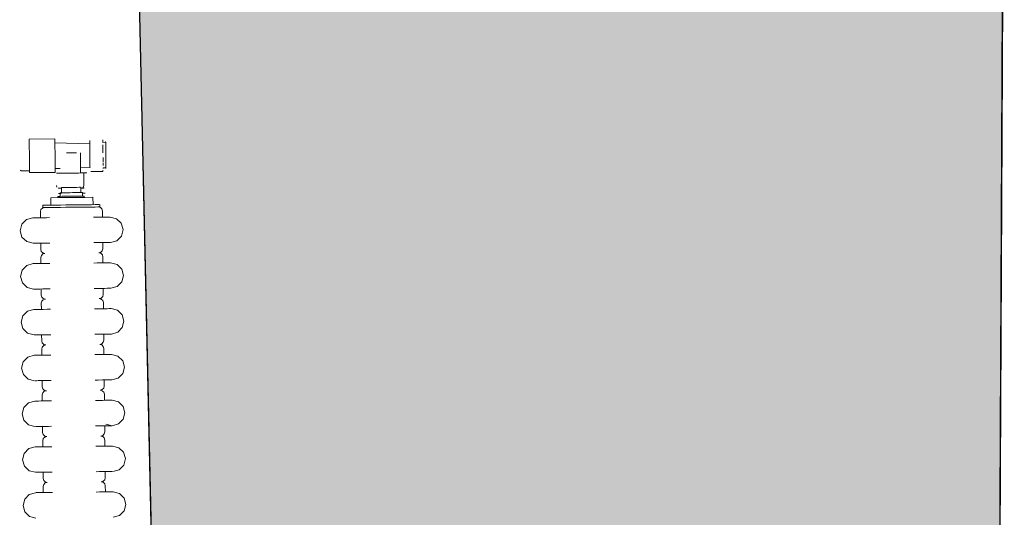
# Model space of a CAD drawing. Extents: x -6068 to 35118, y -17738 to 67348.
# Tile 154 of 243: x 2312 to 2409, y -452 to -403. Entities that reach past the tile are written whole.
import ezdxf

# ---------------------------------------------------------------- set-up
doc = ezdxf.new("R2010")
doc.units = 0
doc.header["$LTSCALE"] = 15
doc.linetypes.add('Continua', pattern=[0])
doc.linetypes.add('Cui_CONTINU', pattern=[0])
doc.layers.add('Bloc 3D - Dessin - NIVEAUX - Style par défaut', color=7, linetype='Continua', lineweight=0, true_color=0x000000)
doc.layers.add('Enveloppe - NIVEAUX - Style par défaut', color=7, linetype='Continua', lineweight=0, true_color=0x000000)
doc.layers.add('EDL_RDJ murs & cloisons', color=5, linetype='CONTINUOUS')
doc.layers.add('PIS-fond de plan', color=7, linetype='Cui_CONTINU')

# ---------------------------------------------------------------- blocks, each defined once
blk = doc.blocks.new('EDL_RDJ plan_2025 10 17')
at = {"layer": 'EDL_RDJ murs & cloisons', "linetype": 'Continuous', "ltscale": 0.08}
h = blk.add_hatch(color=9, dxfattribs=at)
h.dxf.hatch_style = 1
h.paths.add_polyline_path([(2386.506, -351.429), (2386.499, -352.883), (2361.957, -353.566), (2337.416, -354.248), (2339.406, -443.029), (2341.396, -531.81), (2234.333, -532.714), (2110.216, -533.762), (2093.162, -533.906), (2093.843, -614.603), (2094.141, -614.605), (2094.019, -634.452), (2162.018, -634.88), (2162.065, -627.326), (2337.702, -626.449), (2337.573, -642.691), (2343.573, -642.739), (2343.703, -626.419), (2354.339, -626.366), (2354.334, -627.184), (2363.334, -627.237), (2363.339, -626.321), (2422.143, -626.027), (2422.786, -498.986), (2423.433, -366.541), (2414.433, -366.541), (2395.48, -356.476), (2391.506, -351.455), (2386.506, -351.429)])
at = {"layer": 'Bloc 3D - Dessin - NIVEAUX - Style par défaut', "color": 32, "linetype": 'Continua', "lineweight": 0, "ltscale": 0.1, "true_color": 0xd1591a}
for p, q in [((2327.655, -414.483), (2330.181, -414.43)), ((2327.655, -414.483), (2327.656, -414.581)), ((2327.656, -414.581), (2327.659, -414.864)), ((2327.659, -414.864), (2327.663, -415.298)), ((2330.182, -414.53), (2330.181, -414.43)), ((2330.185, -414.818), (2330.182, -414.53)), ((2330.189, -415.259), (2330.185, -414.842)), ((2330.185, -414.842), (2333.603, -414.919)), ((2333.603, -414.919), (2333.6, -414.596)), ((2333.6, -414.596), (2333.603, -414.919)), ((2334.887, -414.523), (2334.89, -414.786)), ((2334.89, -414.786), (2335.167, -414.783)), ((2335.167, -414.783), (2335.166, -414.703)), ((2335.169, -415.014), (2335.167, -414.783)), ((2327.663, -415.298), (2327.669, -415.83)), ((2327.669, -415.83), (2327.675, -416.397)), ((2330.195, -415.799), (2330.189, -415.259)), ((2330.201, -416.375), (2330.195, -415.799)), ((2331.8, -415.822), (2331.308, -415.827)), ((2332.291, -415.817), (2331.8, -415.822)), ((2332.685, -415.813), (2332.7, -417.288)), ((2333.608, -415.324), (2333.603, -414.919)), ((2333.609, -415.449), (2333.606, -415.128)), ((2333.613, -415.842), (2333.609, -415.449)), ((2333.617, -416.261), (2333.613, -415.842)), ((2334.892, -415.017), (2334.895, -415.28)), ((2334.895, -415.28), (2334.9, -415.807)), ((2335.173, -415.369), (2335.169, -415.014)), ((2335.178, -415.804), (2335.173, -415.369)), ((2335.182, -416.267), (2335.178, -415.804)), ((2327.675, -416.397), (2327.68, -416.929)), ((2330.206, -416.916), (2330.201, -416.375)), ((2333.621, -416.654), (2333.617, -416.261)), ((2333.625, -416.975), (2333.621, -416.654)), ((2334.905, -416.27), (2334.91, -416.705)), ((2334.911, -416.796), (2334.913, -417.059)), ((2335.187, -416.702), (2335.182, -416.267)), ((2335.191, -417.056), (2335.187, -416.702)), ((2326.83, -417.567), (2326.759, -417.509)), ((2326.863, -417.581), (2326.83, -417.567)), ((2326.895, -417.587), (2326.863, -417.581)), ((2327.687, -417.592), (2326.895, -417.587)), ((2327.68, -416.929), (2327.685, -417.362)), ((2327.685, -417.362), (2327.688, -417.646)), ((2327.688, -417.646), (2327.689, -417.744)), ((2327.689, -417.744), (2330.215, -417.744)), ((2330.211, -417.356), (2330.206, -416.916)), ((2330.711, -417.354), (2330.211, -417.371)), ((2330.214, -417.644), (2330.211, -417.356)), ((2330.215, -417.744), (2330.214, -417.644)), ((2333.628, -417.257), (2332.7, -417.288)), ((2332.7, -417.288), (2332.706, -417.795)), ((2333.314, -417.788), (2333.018, -417.791)), ((2333.627, -417.184), (2333.625, -416.975)), ((2333.628, -417.257), (2333.627, -417.184)), ((2333.703, -417.651), (2334.846, -417.639)), ((2334.919, -417.554), (2334.846, -417.639)), ((2335.193, -417.288), (2334.916, -417.291)), ((2334.916, -417.291), (2334.917, -417.371)), ((2335.193, -417.288), (2335.191, -417.056)), ((2335.194, -417.368), (2335.193, -417.288)), ((2330.622, -417.816), (2330.326, -417.819)), ((2330.716, -417.815), (2330.622, -417.816)), ((2331.155, -417.811), (2330.716, -417.815)), ((2331.82, -417.804), (2331.155, -417.811)), ((2332.485, -417.797), (2331.82, -417.804)), ((2332.706, -417.795), (2332.485, -417.797)), ((2333.018, -417.791), (2332.706, -417.795)), ((2333.018, -417.791), (2333.031, -419.003)), ((2330.339, -419.031), (2330.38, -419.174)), ((2330.487, -419.274), (2330.63, -419.302)), ((2330.63, -419.302), (2330.869, -419.3)), ((2330.863, -419.222), (2330.816, -419.222)), ((2330.821, -419.738), (2330.816, -419.222)), ((2330.999, -419.221), (2330.863, -419.222)), ((2331.212, -419.218), (2330.999, -419.221)), ((2331.48, -419.216), (2331.212, -419.218)), ((2331.776, -419.212), (2331.48, -419.216)), ((2332.073, -419.209), (2331.776, -419.212)), ((2332.747, -419.718), (2331.916, -419.726)), ((2332.341, -419.207), (2332.073, -419.209)), ((2332.553, -419.204), (2332.341, -419.207)), ((2332.689, -419.203), (2332.553, -419.204)), ((2332.742, -419.718), (2332.736, -419.202)), ((2332.882, -419.716), (2332.747, -419.718)), ((2332.916, -419.249), (2332.802, -419.28)), ((2332.802, -419.28), (2333.041, -419.277)), ((2332.882, -419.716), (2332.885, -420.066)), ((2333.001, -419.147), (2332.916, -419.249)), ((2333.031, -419.003), (2333.001, -419.147)), ((2330.571, -420.215), (2329.773, -420.223)), ((2329.781, -420.952), (2329.773, -420.223)), ((2330.477, -420.091), (2330.466, -420.091)), ((2330.466, -420.091), (2330.467, -420.241)), ((2330.552, -420.09), (2330.477, -420.091)), ((2330.797, -419.796), (2330.54, -419.799)), ((2330.688, -420.089), (2330.552, -420.09)), ((2331.047, -420.21), (2330.571, -420.215)), ((2330.816, -419.738), (2330.682, -419.739)), ((2330.682, -419.739), (2330.685, -420.089)), ((2330.878, -420.087), (2330.688, -420.089)), ((2331.647, -419.729), (2330.816, -419.738)), ((2331.112, -420.085), (2330.878, -420.087)), ((2332.643, -420.193), (2331.047, -420.21)), ((2331.379, -420.082), (2331.112, -420.085)), ((2331.665, -420.079), (2331.379, -420.082)), ((2331.916, -419.726), (2331.647, -419.729)), ((2331.955, -420.076), (2331.665, -420.079)), ((2332.236, -420.073), (2331.955, -420.076)), ((2332.494, -420.07), (2332.236, -420.073)), ((2332.714, -420.068), (2332.494, -420.07)), ((2332.881, -420.191), (2332.643, -420.193)), ((2332.887, -420.066), (2332.714, -420.068)), ((2333.119, -420.188), (2332.881, -420.191)), ((2333.142, -419.772), (2332.884, -419.774)), ((2333.004, -420.065), (2332.887, -420.066)), ((2333.058, -420.064), (2333.004, -420.065)), ((2333.058, -420.064), (2333.059, -420.214)), ((2333.917, -420.18), (2333.119, -420.188)), ((2333.924, -420.909), (2333.917, -420.18)), ((2328.803, -421.393), (2328.751, -421.593)), ((2328.757, -422.193), (2328.751, -421.593)), ((2328.803, -421.393), (2328.95, -421.245)), ((2329.152, -421.189), (2328.95, -421.245)), ((2329.049, -420.96), (2328.995, -420.961)), ((2328.995, -420.961), (2328.997, -421.191)), ((2328.997, -421.191), (2329.051, -421.19)), ((2329.208, -420.958), (2329.049, -420.96)), ((2329.051, -421.19), (2329.21, -421.188)), ((2329.467, -420.956), (2329.208, -420.958)), ((2329.21, -421.188), (2329.469, -421.186)), ((2329.815, -420.952), (2329.467, -420.956)), ((2329.469, -421.186), (2329.817, -421.182)), ((2330.239, -420.948), (2329.815, -420.952)), ((2329.817, -421.182), (2330.241, -421.178)), ((2330.723, -420.943), (2330.239, -420.948)), ((2330.241, -421.178), (2330.725, -421.173)), ((2331.248, -420.937), (2330.723, -420.943)), ((2330.725, -421.173), (2331.25, -421.167)), ((2331.794, -420.932), (2331.248, -420.937)), ((2331.25, -421.167), (2331.797, -421.161)), ((2332.34, -420.926), (2331.794, -420.932)), ((2331.797, -421.161), (2332.343, -421.156)), ((2332.865, -420.92), (2332.34, -420.926)), ((2332.343, -421.156), (2332.868, -421.15)), ((2333.349, -420.915), (2332.865, -420.92)), ((2332.868, -421.15), (2333.352, -421.145)), ((2333.774, -420.911), (2333.349, -420.915)), ((2333.352, -421.145), (2333.776, -421.141)), ((2334.122, -420.907), (2333.774, -420.911)), ((2333.776, -421.141), (2334.124, -421.137)), ((2334.38, -420.905), (2334.122, -420.907)), ((2334.124, -421.137), (2334.383, -421.135)), ((2334.54, -420.903), (2334.38, -420.905)), ((2334.383, -421.135), (2334.542, -421.133)), ((2334.441, -421.134), (2334.644, -421.185)), ((2334.542, -421.133), (2334.596, -421.132)), ((2334.593, -420.902), (2334.596, -421.132)), ((2334.644, -421.185), (2334.794, -421.33)), ((2334.794, -421.33), (2334.851, -421.53)), ((2334.857, -422.13), (2334.851, -421.53)), ((2326.931, -422.837), (2327.384, -422.375)), ((2327.384, -422.375), (2328.007, -422.201)), ((2328.06, -422.2), (2328.007, -422.201)), ((2328.184, -422.199), (2328.06, -422.2)), ((2328.184, -422.199), (2328.381, -422.197)), ((2328.381, -422.197), (2328.638, -422.194)), ((2328.936, -422.191), (2328.638, -422.194)), ((2329.339, -422.187), (2328.936, -422.191)), ((2329.647, -422.184), (2329.339, -422.187)), ((2333.967, -422.139), (2334.275, -422.136)), ((2334.275, -422.136), (2334.678, -422.132)), ((2334.678, -422.132), (2334.976, -422.128)), ((2334.976, -422.128), (2335.233, -422.126)), ((2335.233, -422.126), (2335.43, -422.124)), ((2335.43, -422.124), (2335.554, -422.122)), ((2335.554, -422.122), (2335.607, -422.122)), ((2335.607, -422.122), (2336.233, -422.283)), ((2336.233, -422.283), (2336.696, -422.736)), ((2326.77, -423.464), (2326.931, -422.837)), ((2326.944, -424.087), (2326.77, -423.464)), ((2336.696, -422.736), (2336.87, -423.359)), ((2336.87, -423.359), (2336.709, -423.986)), ((2327.407, -424.54), (2326.944, -424.087)), ((2328.033, -424.701), (2327.407, -424.54)), ((2336.256, -424.448), (2335.633, -424.622)), ((2336.709, -423.986), (2336.256, -424.448)), ((2328.086, -424.7), (2328.033, -424.701)), ((2328.086, -424.7), (2328.21, -424.699)), ((2328.21, -424.699), (2328.407, -424.697)), ((2328.407, -424.697), (2328.664, -424.694)), ((2328.962, -424.691), (2328.664, -424.694)), ((2328.789, -425.293), (2328.783, -424.693)), ((2328.789, -425.293), (2328.846, -425.492)), ((2328.846, -425.492), (2328.789, -425.293)), ((2328.995, -425.637), (2328.846, -425.492)), ((2328.962, -424.691), (2329.365, -424.687)), ((2329.365, -424.687), (2329.673, -424.684)), ((2333.993, -424.639), (2334.301, -424.636)), ((2334.301, -424.636), (2334.704, -424.631)), ((2334.69, -425.578), (2334.837, -425.43)), ((2334.704, -424.631), (2335.002, -424.628)), ((2334.837, -425.43), (2334.889, -425.23)), ((2334.889, -425.23), (2334.837, -425.43)), ((2334.883, -424.63), (2334.889, -425.23)), ((2335.002, -424.628), (2335.259, -424.626)), ((2335.259, -424.626), (2335.456, -424.624)), ((2335.58, -424.622), (2335.456, -424.624)), ((2335.58, -424.622), (2335.633, -424.622)), ((2328.85, -425.892), (2328.798, -426.093)), ((2328.804, -426.693), (2328.798, -426.093)), ((2328.85, -425.892), (2328.997, -425.744)), ((2328.995, -425.637), (2329.198, -425.689)), ((2329.198, -425.689), (2328.997, -425.744)), ((2334.69, -425.578), (2334.488, -425.634)), ((2334.488, -425.634), (2334.691, -425.685)), ((2334.691, -425.685), (2334.841, -425.83)), ((2334.841, -425.83), (2334.897, -426.029)), ((2334.904, -426.629), (2334.897, -426.029)), ((2326.817, -427.964), (2326.978, -427.337)), ((2326.978, -427.337), (2327.431, -426.875)), ((2327.431, -426.875), (2328.054, -426.701)), ((2328.107, -426.7), (2328.054, -426.701)), ((2328.231, -426.699), (2328.107, -426.7)), ((2328.231, -426.699), (2328.428, -426.697)), ((2328.428, -426.697), (2328.684, -426.694)), ((2328.983, -426.691), (2328.684, -426.694)), ((2329.386, -426.687), (2328.983, -426.691)), ((2329.694, -426.684), (2329.386, -426.687)), ((2334.014, -426.639), (2334.322, -426.636)), ((2334.322, -426.636), (2334.724, -426.631)), ((2334.724, -426.631), (2335.023, -426.628)), ((2335.023, -426.628), (2335.28, -426.626)), ((2335.28, -426.626), (2335.477, -426.623)), ((2335.477, -426.623), (2335.601, -426.622)), ((2335.601, -426.622), (2335.654, -426.622)), ((2335.654, -426.622), (2336.28, -426.783)), ((2336.28, -426.783), (2336.743, -427.235)), ((2336.743, -427.235), (2336.917, -427.859)), ((2326.991, -428.587), (2326.817, -427.964)), ((2336.917, -427.859), (2336.756, -428.485)), ((2327.453, -429.04), (2326.991, -428.587)), ((2328.08, -429.201), (2327.453, -429.04)), ((2328.133, -429.2), (2328.08, -429.201)), ((2328.133, -429.2), (2328.257, -429.199)), ((2328.257, -429.199), (2328.454, -429.197)), ((2328.454, -429.197), (2328.71, -429.194)), ((2329.009, -429.191), (2328.71, -429.194)), ((2328.836, -429.793), (2328.83, -429.193)), ((2329.009, -429.191), (2329.412, -429.187)), ((2329.412, -429.187), (2329.72, -429.184)), ((2334.04, -429.139), (2334.348, -429.135)), ((2334.348, -429.135), (2334.75, -429.131)), ((2334.75, -429.131), (2335.049, -429.128)), ((2334.93, -429.129), (2334.936, -429.729)), ((2335.049, -429.128), (2335.306, -429.125)), ((2335.306, -429.125), (2335.503, -429.123)), ((2335.627, -429.122), (2335.503, -429.123)), ((2335.627, -429.122), (2335.68, -429.122)), ((2336.303, -428.948), (2335.68, -429.122)), ((2336.756, -428.485), (2336.303, -428.948)), ((2328.836, -429.793), (2328.893, -429.992)), ((2329.042, -430.137), (2328.893, -429.992)), ((2328.897, -430.392), (2329.043, -430.244)), ((2329.042, -430.137), (2329.245, -430.189)), ((2329.245, -430.189), (2329.043, -430.244)), ((2334.737, -430.078), (2334.535, -430.133)), ((2334.535, -430.133), (2334.738, -430.185)), ((2334.737, -430.078), (2334.884, -429.93)), ((2334.738, -430.185), (2334.888, -430.33)), ((2334.884, -429.93), (2334.936, -429.729)), ((2334.888, -430.33), (2334.944, -430.529)), ((2327.478, -431.374), (2328.101, -431.201)), ((2328.154, -431.2), (2328.101, -431.201)), ((2328.278, -431.199), (2328.154, -431.2)), ((2328.278, -431.199), (2328.475, -431.197)), ((2328.475, -431.197), (2328.731, -431.194)), ((2329.03, -431.191), (2328.731, -431.194)), ((2328.845, -430.593), (2328.897, -430.392)), ((2328.897, -430.392), (2328.845, -430.593)), ((2328.851, -431.193), (2328.845, -430.593)), ((2329.433, -431.187), (2329.03, -431.191)), ((2329.74, -431.183), (2329.433, -431.187)), ((2334.061, -431.138), (2334.369, -431.135)), ((2334.369, -431.135), (2334.771, -431.131)), ((2334.771, -431.131), (2335.07, -431.128)), ((2334.95, -431.129), (2334.944, -430.529)), ((2334.944, -430.529), (2334.95, -431.129)), ((2335.07, -431.128), (2335.327, -431.125)), ((2335.327, -431.125), (2335.524, -431.123)), ((2335.524, -431.123), (2335.647, -431.122)), ((2335.647, -431.122), (2335.7, -431.121)), ((2335.7, -431.121), (2336.327, -431.282)), ((2336.327, -431.282), (2336.789, -431.735)), ((2326.864, -432.463), (2327.025, -431.837)), ((2327.025, -431.837), (2327.478, -431.374)), ((2336.789, -431.735), (2336.963, -432.358)), ((2327.038, -433.087), (2326.864, -432.463)), ((2327.5, -433.539), (2327.038, -433.087)), ((2336.802, -432.985), (2336.35, -433.447)), ((2336.963, -432.358), (2336.802, -432.985)), ((2328.127, -433.7), (2327.5, -433.539)), ((2328.18, -433.7), (2328.304, -433.699)), ((2328.304, -433.699), (2328.501, -433.696)), ((2328.501, -433.696), (2328.757, -433.694)), ((2329.056, -433.691), (2328.757, -433.694)), ((2328.883, -434.293), (2328.877, -433.693)), ((2329.056, -433.691), (2329.459, -433.687)), ((2329.459, -433.687), (2329.766, -433.683)), ((2334.087, -433.638), (2334.395, -433.635)), ((2334.395, -433.635), (2334.797, -433.631)), ((2334.797, -433.631), (2335.096, -433.628)), ((2334.931, -434.43), (2334.983, -434.229)), ((2334.976, -433.629), (2334.983, -434.229)), ((2335.096, -433.628), (2335.353, -433.625)), ((2335.353, -433.625), (2335.55, -433.623)), ((2335.51, -433.624), (2335.726, -433.621)), ((2335.673, -433.622), (2335.55, -433.623)), ((2336.35, -433.447), (2335.726, -433.621)), ((2328.883, -434.293), (2328.939, -434.492)), ((2328.944, -434.892), (2328.891, -435.092)), ((2328.891, -435.092), (2328.944, -434.892)), ((2328.898, -435.692), (2328.891, -435.092)), ((2329.089, -434.637), (2328.939, -434.492)), ((2328.944, -434.892), (2329.09, -434.744)), ((2329.089, -434.637), (2329.292, -434.688)), ((2329.292, -434.688), (2329.09, -434.744)), ((2334.784, -434.578), (2334.582, -434.633)), ((2334.582, -434.633), (2334.785, -434.685)), ((2334.784, -434.578), (2334.931, -434.43)), ((2334.785, -434.685), (2334.935, -434.83)), ((2334.935, -434.83), (2334.991, -435.029)), ((2334.991, -435.029), (2334.997, -435.629)), ((2334.997, -435.629), (2334.991, -435.029)), ((2327.072, -436.337), (2327.524, -435.874)), ((2327.524, -435.874), (2328.148, -435.7)), ((2328.201, -435.7), (2328.148, -435.7)), ((2328.324, -435.698), (2328.201, -435.7)), ((2328.324, -435.698), (2328.521, -435.696)), ((2328.521, -435.696), (2328.778, -435.694)), ((2329.077, -435.691), (2328.778, -435.694)), ((2329.48, -435.686), (2329.077, -435.691)), ((2329.787, -435.683), (2329.48, -435.686)), ((2334.108, -435.638), (2334.415, -435.635)), ((2334.415, -435.635), (2334.818, -435.631)), ((2334.818, -435.631), (2335.117, -435.628)), ((2335.117, -435.628), (2335.373, -435.625)), ((2335.373, -435.625), (2335.57, -435.623)), ((2335.57, -435.623), (2335.694, -435.622)), ((2335.694, -435.622), (2335.747, -435.621)), ((2335.747, -435.621), (2336.374, -435.782)), ((2336.374, -435.782), (2336.836, -436.235)), ((2326.911, -436.963), (2327.072, -436.337)), ((2327.085, -437.586), (2326.911, -436.963)), ((2336.836, -436.235), (2337.01, -436.858)), ((2337.01, -436.858), (2336.849, -437.485)), ((2327.547, -438.039), (2327.085, -437.586)), ((2328.174, -438.2), (2327.547, -438.039)), ((2336.397, -437.947), (2335.773, -438.121)), ((2336.849, -437.485), (2336.397, -437.947)), ((2328.227, -438.2), (2328.35, -438.198)), ((2328.35, -438.198), (2328.547, -438.196)), ((2328.39, -438.198), (2329.102, -438.19)), ((2328.547, -438.196), (2328.804, -438.194)), ((2329.103, -438.19), (2328.804, -438.194)), ((2328.93, -438.792), (2328.924, -438.192)), ((2328.93, -438.792), (2328.986, -438.992)), ((2329.136, -439.137), (2328.986, -438.992)), ((2329.103, -438.19), (2329.506, -438.186)), ((2329.813, -438.183), (2329.506, -438.186)), ((2329.506, -438.186), (2329.813, -438.183)), ((2334.134, -438.138), (2334.441, -438.135)), ((2334.441, -438.135), (2334.844, -438.131)), ((2334.831, -439.077), (2334.977, -438.929)), ((2334.844, -438.131), (2335.143, -438.128)), ((2334.977, -438.929), (2335.03, -438.729)), ((2335.023, -438.129), (2335.03, -438.729)), ((2335.143, -438.128), (2335.4, -438.125)), ((2335.4, -438.125), (2335.596, -438.123)), ((2335.557, -438.123), (2335.773, -438.121)), ((2335.72, -438.122), (2335.596, -438.123)), ((2328.99, -439.392), (2328.938, -439.592)), ((2328.938, -439.592), (2328.99, -439.392)), ((2328.944, -440.192), (2328.938, -439.592)), ((2328.99, -439.392), (2329.137, -439.244)), ((2329.136, -439.137), (2329.339, -439.188)), ((2329.339, -439.188), (2329.137, -439.244)), ((2334.831, -439.077), (2334.629, -439.133)), ((2334.629, -439.133), (2334.832, -439.184)), ((2334.832, -439.184), (2334.982, -439.329)), ((2334.982, -439.329), (2335.038, -439.529)), ((2335.038, -439.529), (2335.044, -440.129)), ((2335.044, -440.129), (2335.038, -439.529)), ((2326.958, -441.463), (2327.118, -440.836)), ((2327.118, -440.836), (2327.571, -440.374)), ((2327.571, -440.374), (2328.195, -440.2)), ((2328.247, -440.199), (2328.195, -440.2)), ((2328.371, -440.198), (2328.247, -440.199)), ((2328.371, -440.198), (2328.568, -440.196)), ((2328.568, -440.196), (2328.825, -440.193)), ((2329.124, -440.19), (2328.825, -440.193)), ((2329.526, -440.186), (2329.124, -440.19)), ((2329.834, -440.183), (2329.526, -440.186)), ((2334.154, -440.138), (2334.462, -440.135)), ((2334.462, -440.135), (2334.865, -440.131)), ((2334.865, -440.131), (2335.164, -440.128)), ((2335.164, -440.128), (2335.42, -440.125)), ((2335.42, -440.125), (2335.617, -440.123)), ((2335.617, -440.123), (2335.741, -440.122)), ((2335.741, -440.122), (2335.794, -440.121)), ((2335.794, -440.121), (2336.421, -440.282)), ((2336.421, -440.282), (2336.883, -440.735)), ((2336.883, -440.735), (2337.057, -441.358)), ((2327.132, -442.086), (2326.958, -441.463)), ((2337.057, -441.358), (2336.896, -441.985)), ((2327.594, -442.539), (2327.132, -442.086)), ((2328.22, -442.7), (2327.594, -442.539)), ((2328.273, -442.699), (2328.397, -442.698)), ((2328.397, -442.698), (2328.594, -442.696)), ((2328.594, -442.696), (2328.851, -442.693)), ((2329.15, -442.69), (2328.851, -442.693)), ((2328.977, -443.292), (2328.97, -442.692)), ((2329.15, -442.69), (2329.552, -442.686)), ((2329.552, -442.686), (2329.86, -442.683)), ((2329.86, -442.683), (2329.553, -442.686)), ((2334.18, -442.638), (2334.488, -442.635)), ((2334.488, -442.635), (2334.891, -442.63)), ((2334.891, -442.63), (2335.19, -442.627)), ((2335.07, -442.629), (2335.076, -443.229)), ((2335.19, -442.627), (2335.446, -442.625)), ((2335.82, -442.621), (2335.193, -442.46)), ((2335.446, -442.625), (2335.643, -442.623)), ((2335.767, -442.621), (2335.643, -442.623)), ((2336.443, -442.447), (2335.82, -442.621)), ((2336.896, -441.985), (2336.443, -442.447)), ((2328.977, -443.292), (2329.033, -443.491)), ((2329.037, -443.891), (2328.985, -444.092)), ((2328.985, -444.092), (2329.037, -443.891)), ((2329.183, -443.636), (2329.033, -443.491)), ((2329.037, -443.891), (2329.184, -443.744)), ((2329.183, -443.636), (2329.386, -443.688)), ((2329.386, -443.688), (2329.184, -443.744)), ((2334.877, -443.577), (2334.676, -443.633)), ((2334.676, -443.633), (2334.879, -443.684)), ((2334.877, -443.577), (2335.024, -443.429)), ((2334.879, -443.684), (2335.028, -443.829)), ((2335.024, -443.429), (2335.076, -443.229)), ((2335.028, -443.829), (2335.085, -444.029)), ((2327.618, -444.874), (2328.241, -444.7)), ((2328.294, -444.699), (2328.241, -444.7)), ((2328.418, -444.698), (2328.294, -444.699)), ((2328.418, -444.698), (2328.615, -444.696)), ((2328.615, -444.696), (2328.872, -444.693)), ((2329.171, -444.69), (2328.872, -444.693)), ((2328.991, -444.692), (2328.985, -444.092)), ((2329.573, -444.686), (2329.171, -444.69)), ((2329.881, -444.683), (2329.573, -444.686)), ((2334.201, -444.638), (2334.509, -444.635)), ((2334.509, -444.635), (2334.912, -444.63)), ((2334.912, -444.63), (2335.211, -444.627)), ((2335.085, -444.029), (2335.091, -444.629)), ((2335.091, -444.629), (2335.085, -444.029)), ((2335.211, -444.627), (2335.467, -444.625)), ((2335.467, -444.625), (2335.664, -444.623)), ((2335.664, -444.623), (2335.788, -444.621)), ((2335.788, -444.621), (2335.841, -444.621)), ((2335.841, -444.621), (2336.468, -444.782)), ((2336.468, -444.782), (2336.93, -445.234)), ((2327.004, -445.963), (2327.165, -445.336)), ((2327.165, -445.336), (2327.618, -444.874)), ((2336.93, -445.234), (2337.104, -445.858)), ((2327.178, -446.586), (2327.004, -445.963)), ((2327.641, -447.039), (2327.178, -446.586)), ((2336.943, -446.484), (2336.49, -446.947)), ((2337.104, -445.858), (2336.943, -446.484)), ((2328.267, -447.2), (2327.641, -447.039)), ((2328.32, -447.199), (2328.444, -447.198)), ((2328.444, -447.198), (2328.641, -447.196)), ((2328.641, -447.196), (2328.898, -447.193)), ((2329.197, -447.19), (2328.898, -447.193)), ((2329.024, -447.792), (2329.017, -447.192)), ((2329.197, -447.19), (2329.599, -447.186)), ((2329.599, -447.186), (2329.907, -447.183)), ((2329.907, -447.183), (2329.6, -447.186)), ((2334.227, -447.138), (2334.535, -447.134)), ((2334.535, -447.134), (2334.938, -447.13)), ((2334.938, -447.13), (2335.237, -447.127)), ((2335.071, -447.929), (2335.123, -447.728)), ((2335.117, -447.128), (2335.123, -447.728)), ((2335.237, -447.127), (2335.493, -447.124)), ((2335.493, -447.124), (2335.69, -447.122)), ((2335.814, -447.121), (2335.69, -447.122)), ((2336.49, -446.947), (2335.867, -447.121)), ((2329.024, -447.792), (2329.08, -447.991)), ((2329.08, -447.991), (2329.024, -447.792)), ((2329.084, -448.391), (2329.032, -448.592)), ((2329.038, -449.192), (2329.032, -448.592)), ((2329.23, -448.136), (2329.08, -447.991)), ((2329.084, -448.391), (2329.231, -448.243)), ((2329.23, -448.136), (2329.433, -448.188)), ((2329.433, -448.188), (2329.231, -448.243)), ((2334.924, -448.077), (2334.722, -448.133)), ((2334.722, -448.133), (2334.925, -448.184)), ((2334.924, -448.077), (2335.071, -447.929)), ((2334.925, -448.184), (2335.075, -448.329)), ((2335.075, -448.329), (2335.132, -448.528)), ((2335.138, -449.128), (2335.132, -448.528)), ((2327.212, -449.836), (2327.665, -449.374)), ((2327.665, -449.374), (2328.288, -449.2)), ((2328.341, -449.199), (2328.288, -449.2)), ((2328.465, -449.198), (2328.341, -449.199)), ((2328.465, -449.198), (2328.662, -449.196)), ((2328.662, -449.196), (2328.918, -449.193)), ((2329.217, -449.19), (2328.918, -449.193)), ((2329.62, -449.186), (2329.217, -449.19)), ((2329.928, -449.183), (2329.62, -449.186)), ((2334.248, -449.138), (2334.556, -449.134)), ((2334.556, -449.134), (2334.958, -449.13)), ((2334.958, -449.13), (2335.257, -449.127)), ((2335.257, -449.127), (2335.514, -449.124)), ((2335.514, -449.124), (2335.711, -449.122)), ((2335.711, -449.122), (2335.835, -449.121)), ((2335.835, -449.121), (2335.888, -449.12)), ((2335.888, -449.12), (2336.514, -449.281)), ((2336.514, -449.281), (2336.977, -449.734)), ((2327.051, -450.463), (2327.212, -449.836)), ((2327.225, -451.086), (2327.051, -450.463)), ((2336.977, -449.734), (2337.151, -450.357)), ((2337.151, -450.357), (2336.99, -450.984)), ((2327.687, -451.538), (2327.225, -451.086)), ((2328.314, -451.699), (2327.687, -451.538)), ((2336.537, -451.446), (2335.914, -451.62)), ((2336.99, -450.984), (2336.537, -451.446))]:
    blk.add_line(p, q, dxfattribs=at)
at = {"layer": 'EDL_RDJ murs & cloisons', "linetype": 'Continuous', "ltscale": 0.08}
blk.add_lwpolyline([(2422.143, -626.027), (2422.786, -498.986), (2423.433, -366.541), (2414.433, -366.541), (2395.48, -356.476), (2391.506, -351.455), (2386.506, -351.429), (2386.506, -351.429), (2386.499, -352.883), (2361.957, -353.566), (2337.416, -354.248), (2339.406, -443.029), (2341.396, -531.81), (2234.333, -532.714), (2110.216, -533.762), (2093.162, -533.906), (2093.843, -614.603), (2094.141, -614.605), (2094.019, -634.452)], dxfattribs=at)
at = {"layer": 'Enveloppe - NIVEAUX - Style par défaut', "color": 18, "linetype": 'Continua', "lineweight": 20, "ltscale": 0.1, "true_color": 0x000000}
for p, q in [((2337.416, -354.248), (2341.396, -531.81)), ((2422.143, -626.027), (2423.429, -371.945))]:
    blk.add_line(p, q, dxfattribs=at)

msp = doc.modelspace()

# ---------------------------------------------------------------- block references
at = {"layer": 'PIS-fond de plan'}
msp.add_blockref('EDL_RDJ plan_2025 10 17', (-14.326, 0), dxfattribs=at)

doc.saveas('drawing.dxf')
